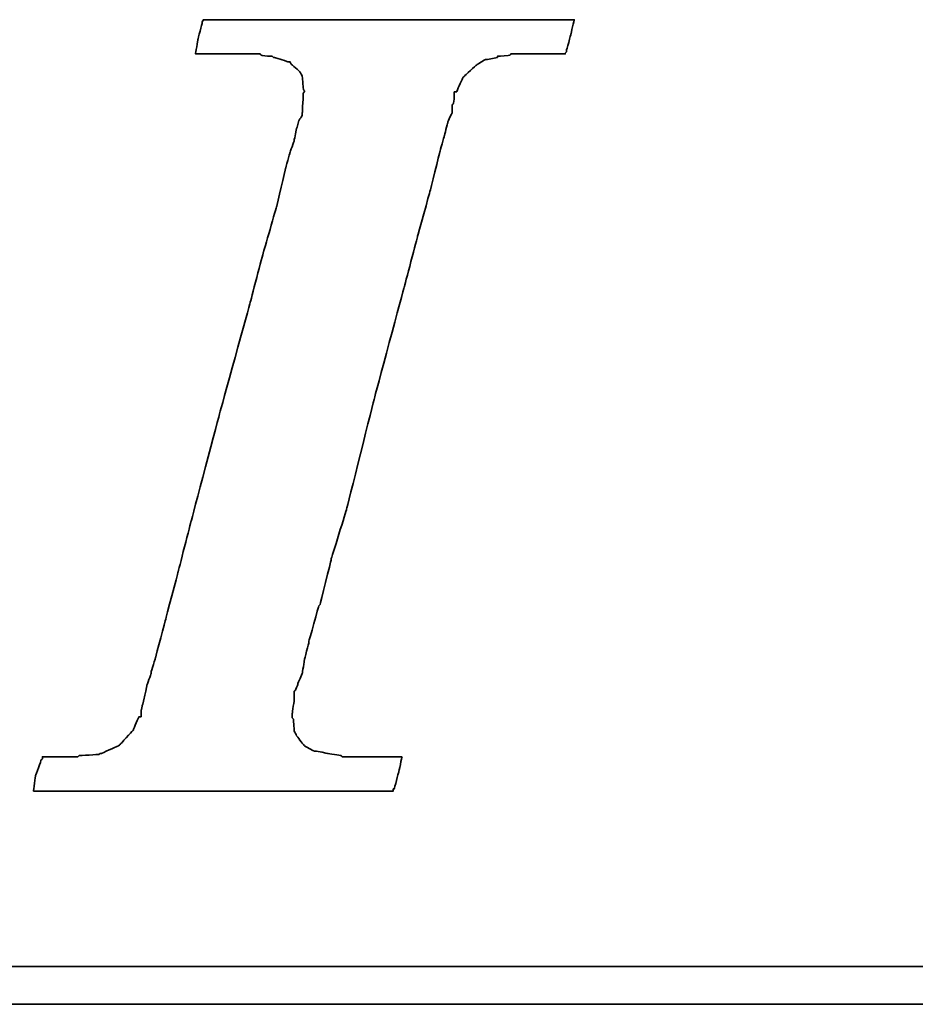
# Model space of a CAD drawing. Header units: millimetres. Extents: x 340 to 668, y 334 to 449.
# Tile 32 of 50: x 576.91 to 582.21, y 367.69 to 373.51. Entities that reach past the tile are written whole.
import ezdxf

# ---------------------------------------------------------------- set-up
doc = ezdxf.new("R2010")
doc.units = ezdxf.units.MM
doc.layers.add('DIM', color=4, linetype='Continuous')
doc.layers.add('layer 1', color=7, linetype='Continuous')

# ---------------------------------------------------------------- blocks, each defined once
blk = doc.blocks.new('TBI MOTION logo(完整正式版)')
at = {"layer": 'layer 1', "color": 22, "lineweight": 35}
for points, knots in [([(-40.59125, -7.94375), (-40.59125, -7.94375), (-40.97375, -7.94375), (-40.97375, -7.94375), (-40.97375, -7.94375), (-40.97375, -7.94375), (-41.38125, -7.94375), (-41.38125, -7.94375), (-41.38125, -7.94375), (-41.38125, -7.94375), (-41.54875, -7.94375), (-41.54875, -7.94375), (-41.54875, -7.94375), (-41.54875, -7.94375), (-41.59875, -7.94375), (-41.59875, -7.94375), (-41.59875, -7.94375), (-41.59875, -7.94375), (-41.88375, -7.94375), (-41.88375, -7.94375), (-41.88375, -7.94375), (-41.88375, -7.94375), (-41.90875, -7.91875), (-41.90875, -7.91875), (-41.90875, -7.91875), (-41.90875, -7.91875), (-42.19875, -7.87125), (-42.19875, -7.87125), (-42.19875, -7.87125), (-42.19875, -7.87125), (-42.43875, -7.82375), (-42.43875, -7.82375), (-42.43875, -7.82375), (-42.43875, -7.82375), (-42.45875, -7.82375), (-42.45875, -7.82375), (-42.45875, -7.82375), (-42.45875, -7.82375), (-42.48625, -7.82375), (-42.48625, -7.82375), (-42.48625, -7.82375), (-42.48625, -7.82375), (-42.67625, -7.72375), (-42.67625, -7.72375), (-42.67625, -7.72375), (-42.67625, -7.72375), (-42.70125, -7.70375), (-42.70125, -7.70375), (-42.70125, -7.70375), (-42.70125, -7.70375), (-42.72375, -7.67875), (-42.72375, -7.67875), (-42.72375, -7.67875), (-42.72375, -7.67875), (-42.86875, -7.48875), (-42.86875, -7.48875), (-42.86875, -7.48875), (-42.86875, -7.48875), (-42.89375, -7.43875), (-42.89375, -7.43875), (-42.89375, -7.43875), (-42.89375, -7.43875), (-42.91875, -7.38875), (-42.91875, -7.38875), (-42.91875, -7.38875), (-42.91875, -7.38875), (-42.93875, -7.12875), (-42.93875, -7.12875), (-42.93875, -7.12875), (-42.93875, -7.12875), (-42.96375, -7.10375), (-42.96375, -7.10375), (-42.96375, -7.10375), (-42.96375, -7.10375), (-42.96375, -7.05375), (-42.96375, -7.05375), (-42.96375, -7.05375), (-42.96375, -7.05375), (-42.96375, -7.00875), (-42.96375, -7.00875), (-42.96375, -7.00875), (-42.96375, -7.00875), (-42.91875, -6.69625), (-42.91875, -6.69625), (-42.91875, -6.69625), (-42.91875, -6.69625), (-42.91875, -6.62375), (-42.91875, -6.62375), (-42.91875, -6.62375), (-42.91875, -6.62375), (-42.91875, -6.59625), (-42.91875, -6.59625), (-42.91875, -6.59625), (-42.91875, -6.59625), (-42.91875, -6.57375), (-42.91875, -6.57375), (-42.91875, -6.57375), (-42.91875, -6.57375), (-42.91875, -6.52875), (-42.91875, -6.52875), (-42.91875, -6.52875), (-42.91875, -6.52875), (-42.89375, -6.50375), (-42.89375, -6.50375), (-42.89375, -6.50375), (-42.89375, -6.50375), (-42.84375, -6.38375), (-42.84375, -6.38375), (-42.84375, -6.38375), (-42.84375, -6.38375), (-42.84375, -6.35875), (-42.84375, -6.35875), (-42.84375, -6.35875), (-42.84375, -6.35875), (-42.74625, -6.14375), (-42.74625, -6.14375), (-42.74625, -6.14375), (-42.74625, -6.14375), (-42.70125, -5.85375), (-42.70125, -5.85375), (-42.70125, -5.85375), (-42.70125, -5.85375), (-42.60375, -5.47125), (-42.60375, -5.47125), (-42.60375, -5.47125), (-42.60375, -5.47125), (-42.60375, -5.44875), (-42.60375, -5.44875), (-42.60375, -5.44875), (-42.60375, -5.44875), (-42.38875, -4.67875), (-42.38875, -4.67875), (-42.38875, -4.67875), (-42.38875, -4.67875), (-42.36375, -4.65375), (-42.36375, -4.65375), (-42.36375, -4.65375), (-42.36375, -4.65375), (-42.12375, -3.69625), (-42.12375, -3.69625), (-42.12375, -3.69625), (-42.12375, -3.69625), (-42.12375, -3.67374), (-42.12375, -3.67374), (-42.12375, -3.67374), (-42.12375, -3.67374), (-41.78875, -2.59374), (-41.78875, -2.59374), (-41.78875, -2.59374), (-41.78875, -2.59374), (-41.18875, -0.19375), (-41.18875, -0.19375), (-41.18875, -0.19375), (-41.18875, -0.19375), (-40.54375, 2.20624), (-40.54375, 2.20624), (-40.54375, 2.20624), (-40.54375, 2.20624), (-40.25375, 3.30875), (-40.25375, 3.30875), (-40.25375, 3.30875), (-40.25375, 3.30875), (-39.98875, 4.27125), (-39.98875, 4.27125), (-39.98875, 4.27125), (-39.98875, 4.27125), (-39.77375, 5.13125), (-39.77375, 5.13125), (-39.77375, 5.13125), (-39.77375, 5.13125), (-39.67875, 5.47125), (-39.67875, 5.47125), (-39.67875, 5.47125), (-39.67875, 5.47125), (-39.60375, 5.75625), (-39.60375, 5.75625), (-39.60375, 5.75625), (-39.60375, 5.75625), (-39.60375, 5.78125), (-39.60375, 5.78125), (-39.60375, 5.78125), (-39.60375, 5.78125), (-39.50875, 5.97125), (-39.50875, 5.97125), (-39.50875, 5.97125), (-39.50875, 5.97125), (-39.50875, 6.13875), (-39.50875, 6.13875), (-39.50875, 6.13875), (-39.50875, 6.13875), (-39.48625, 6.16625), (-39.48625, 6.16625), (-39.48625, 6.16625), (-39.48625, 6.16625), (-39.46125, 6.28625), (-39.46125, 6.28625), (-39.46125, 6.28625), (-39.46125, 6.28625), (-39.46125, 6.42625), (-39.46125, 6.42625), (-39.46125, 6.42625), (-39.46125, 6.42625), (-39.41375, 6.42625), (-39.41375, 6.42625), (-39.41375, 6.42625), (-39.41375, 6.42625), (-39.29375, 6.69125), (-39.29375, 6.69125), (-39.29375, 6.69125), (-39.29375, 6.69125), (-39.26875, 6.74125), (-39.26875, 6.74125), (-39.26875, 6.74125), (-39.26875, 6.74125), (-39.24375, 6.76625), (-39.24375, 6.76625), (-39.24375, 6.76625), (-39.24375, 6.76625), (-38.98375, 7.00624), (-38.98375, 7.00624), (-38.98375, 7.00624), (-38.98375, 7.00624), (-38.95625, 7.02624), (-38.95625, 7.02624), (-38.95625, 7.02624), (-38.95625, 7.02624), (-38.78875, 7.12624), (-38.78875, 7.12624), (-38.78875, 7.12624), (-38.78875, 7.12624), (-38.76375, 7.12624), (-38.76375, 7.12624), (-38.76375, 7.12624), (-38.76375, 7.12624), (-38.74375, 7.12624), (-38.74375, 7.12624), (-38.74375, 7.12624), (-38.74375, 7.12624), (-38.52875, 7.17125), (-38.52875, 7.17125), (-38.52875, 7.17125), (-38.52875, 7.17125), (-38.52875, 7.19624), (-38.52875, 7.19624), (-38.52875, 7.19624), (-38.52875, 7.19624), (-38.50375, 7.19624), (-38.50375, 7.19624), (-38.50375, 7.19624), (-38.50375, 7.19624), (-38.26125, 7.21875), (-38.26125, 7.21875), (-38.26125, 7.21875), (-38.26125, 7.21875), (-38.23875, 7.24624), (-38.23875, 7.24624), (-38.23875, 7.24624), (-38.23875, 7.24624), (-38.21625, 7.24624), (-38.21625, 7.24624), (-38.21625, 7.24624), (-38.21625, 7.24624), (-38.18875, 7.24624), (-38.18875, 7.24624), (-38.18875, 7.24624), (-38.18875, 7.24624), (-37.90375, 7.24624), (-37.90375, 7.24624), (-37.90375, 7.24624), (-37.90375, 7.24624), (-37.85375, 7.24624), (-37.85375, 7.24624), (-37.85375, 7.24624), (-37.85375, 7.24624), (-37.75875, 7.24624), (-37.75875, 7.24624), (-37.75875, 7.24624), (-37.75875, 7.24624), (-37.42375, 7.24624), (-37.42375, 7.24624), (-37.42375, 7.24624), (-37.42375, 7.24624), (-37.08875, 7.24624), (-37.08875, 7.24624), (-37.08875, 7.24624), (-37.08875, 7.24624), (-37.06375, 7.24624), (-37.06375, 7.24624), (-37.06375, 7.24624), (-37.06375, 7.24624), (-37.06375, 7.26624), (-37.06375, 7.26624), (-37.06375, 7.26624), (-37.06375, 7.26624), (-37.03875, 7.29125), (-37.03875, 7.29125), (-37.03875, 7.29125), (-37.03875, 7.29125), (-37.03875, 7.31625), (-37.03875, 7.31625), (-37.03875, 7.31625), (-37.03875, 7.31625), (-36.94125, 7.67625), (-36.94125, 7.67625), (-36.94125, 7.67625), (-36.94125, 7.67625), (-36.86875, 7.98625), (-36.86875, 7.98625), (-36.86875, 7.98625), (-36.86875, 7.98625), (-36.98875, 7.98625), (-36.98875, 7.98625), (-36.98875, 7.98625), (-36.98875, 7.98625), (-37.42375, 7.98625), (-37.42375, 7.98625), (-37.42375, 7.98625), (-37.42375, 7.98625), (-37.94875, 7.98625), (-37.94875, 7.98625), (-37.94875, 7.98625), (-37.94875, 7.98625), (-38.57375, 7.98625), (-38.57375, 7.98625), (-38.57375, 7.98625), (-38.57375, 7.98625), (-39.29375, 7.98625), (-39.29375, 7.98625), (-39.29375, 7.98625), (-39.29375, 7.98625), (-40.82875, 7.98625), (-40.82875, 7.98625), (-40.82875, 7.98625), (-40.82875, 7.98625), (-42.36375, 7.98625), (-42.36375, 7.98625), (-42.36375, 7.98625), (-42.36375, 7.98625), (-43.08375, 7.98625), (-43.08375, 7.98625), (-43.08375, 7.98625), (-43.08375, 7.98625), (-43.70875, 7.98625), (-43.70875, 7.98625), (-43.70875, 7.98625), (-43.70875, 7.98625), (-44.23375, 7.98625), (-44.23375, 7.98625), (-44.23375, 7.98625), (-44.23375, 7.98625), (-44.66875, 7.98625), (-44.66875, 7.98625), (-44.66875, 7.98625), (-44.66875, 7.98625), (-44.88375, 7.98625), (-44.88375, 7.98625), (-44.88375, 7.98625), (-44.88375, 7.98625), (-44.90875, 7.94125), (-44.90875, 7.94125), (-44.90875, 7.94125), (-44.90875, 7.94125), (-44.90875, 7.91625), (-44.90875, 7.91625), (-44.90875, 7.91625), (-44.90875, 7.91625), (-45.00375, 7.55625), (-45.00375, 7.55625), (-45.00375, 7.55625), (-45.00375, 7.55625), (-45.05375, 7.24624), (-45.05375, 7.24624), (-45.05375, 7.24624), (-45.05375, 7.24624), (-44.61875, 7.24624), (-44.61875, 7.24624), (-44.61875, 7.24624), (-44.61875, 7.24624), (-44.11375, 7.24624), (-44.11375, 7.24624), (-44.11375, 7.24624), (-44.11375, 7.24624), (-43.99375, 7.24624), (-43.99375, 7.24624), (-43.99375, 7.24624), (-43.99375, 7.24624), (-43.94625, 7.24624), (-43.94625, 7.24624), (-43.94625, 7.24624), (-43.94625, 7.24624), (-43.92374, 7.24624), (-43.92374, 7.24624), (-43.92374, 7.24624), (-43.92374, 7.24624), (-43.65875, 7.24624), (-43.65875, 7.24624), (-43.65875, 7.24624), (-43.65875, 7.24624), (-43.63875, 7.21875), (-43.63875, 7.21875), (-43.63875, 7.21875), (-43.63875, 7.21875), (-43.46875, 7.19624), (-43.46875, 7.19624), (-43.46875, 7.19624), (-43.46875, 7.19624), (-43.39875, 7.19624), (-43.39875, 7.19624), (-43.39875, 7.19624), (-43.39875, 7.19624), (-43.37125, 7.17125), (-43.37125, 7.17125), (-43.37125, 7.17125), (-43.37125, 7.17125), (-43.34875, 7.17125), (-43.34875, 7.17125), (-43.34875, 7.17125), (-43.34875, 7.17125), (-43.20375, 7.12624), (-43.20375, 7.12624), (-43.20375, 7.12624), (-43.20375, 7.12624), (-43.05875, 7.07624), (-43.05875, 7.07624), (-43.05875, 7.07624), (-43.05875, 7.07624), (-43.01375, 7.07624), (-43.01375, 7.07624), (-43.01375, 7.07624), (-43.01375, 7.07624), (-42.98875, 7.02624), (-42.98875, 7.02624), (-42.98875, 7.02624), (-42.98875, 7.02624), (-42.79875, 6.86125), (-42.79875, 6.86125), (-42.79875, 6.86125), (-42.79875, 6.86125), (-42.77375, 6.81125), (-42.77375, 6.81125), (-42.77375, 6.81125), (-42.77375, 6.81125), (-42.74625, 6.76625), (-42.74625, 6.76625), (-42.74625, 6.76625), (-42.74625, 6.76625), (-42.72375, 6.47625), (-42.72375, 6.47625), (-42.72375, 6.47625), (-42.72375, 6.47625), (-42.70125, 6.45124), (-42.70125, 6.45124), (-42.70125, 6.45124), (-42.70125, 6.45124), (-42.70125, 6.42625), (-42.70125, 6.42625), (-42.70125, 6.42625), (-42.70125, 6.42625), (-42.72375, 6.40625), (-42.72375, 6.40625), (-42.72375, 6.40625), (-42.72375, 6.40625), (-42.74625, 5.97125), (-42.74625, 5.97125), (-42.74625, 5.97125), (-42.74625, 5.97125), (-42.74625, 5.94625), (-42.74625, 5.94625), (-42.74625, 5.94625), (-42.74625, 5.94625), (-42.74625, 5.92625), (-42.74625, 5.92625), (-42.74625, 5.92625), (-42.74625, 5.92625), (-42.77375, 5.87625), (-42.77375, 5.87625), (-42.77375, 5.87625), (-42.77375, 5.87625), (-42.81875, 5.80625), (-42.81875, 5.80625), (-42.81875, 5.80625), (-42.81875, 5.80625), (-42.86875, 5.63625), (-42.86875, 5.63625), (-42.86875, 5.63625), (-42.86875, 5.63625), (-42.91875, 5.39625), (-42.91875, 5.39625), (-42.91875, 5.39625), (-42.91875, 5.39625), (-42.91875, 5.37124), (-42.91875, 5.37124), (-42.91875, 5.37124), (-42.91875, 5.37124), (-43.01375, 5.10874), (-43.01375, 5.10874), (-43.01375, 5.10874), (-43.01375, 5.10874), (-43.10875, 4.77124), (-43.10875, 4.77124), (-43.10875, 4.77124), (-43.10875, 4.77124), (-43.29875, 3.95625), (-43.29875, 3.95625), (-43.29875, 3.95625), (-43.29875, 3.95625), (-43.58875, 2.95125), (-43.58875, 2.95125), (-43.58875, 2.95125), (-43.58875, 2.95125), (-43.87375, 1.87125), (-43.87375, 1.87125), (-43.87375, 1.87125), (-43.87375, 1.87125), (-44.52625, -0.50374), (-44.52625, -0.50374), (-44.52625, -0.50374), (-44.52625, -0.50374), (-45.14875, -2.85375), (-45.14875, -2.85375), (-45.14875, -2.85375), (-45.14875, -2.85375), (-45.43375, -3.95875), (-45.43375, -3.95875), (-45.43375, -3.95875), (-45.43375, -3.95875), (-45.69875, -4.96875), (-45.69875, -4.96875), (-45.69875, -4.96875), (-45.69875, -4.96875), (-45.91375, -5.78375), (-45.91375, -5.78375), (-45.91375, -5.78375), (-45.91375, -5.78375), (-46.01375, -6.11875), (-46.01375, -6.11875), (-46.01375, -6.11875), (-46.01375, -6.11875), (-46.01375, -6.14375), (-46.01375, -6.14375), (-46.01375, -6.14375), (-46.01375, -6.14375), (-46.10875, -6.40875), (-46.10875, -6.40875), (-46.10875, -6.40875), (-46.10875, -6.40875), (-46.15375, -6.64875), (-46.15375, -6.64875), (-46.15375, -6.64875), (-46.15375, -6.64875), (-46.20375, -6.83875), (-46.20375, -6.83875), (-46.20375, -6.83875), (-46.20375, -6.83875), (-46.22875, -6.93375), (-46.22875, -6.93375), (-46.22875, -6.93375), (-46.22875, -6.93375), (-46.22875, -7.07875), (-46.22875, -7.07875), (-46.22875, -7.07875), (-46.22875, -7.07875), (-46.27375, -7.07875), (-46.27375, -7.07875), (-46.27375, -7.07875), (-46.27375, -7.07875), (-46.39375, -7.34375), (-46.39375, -7.34375), (-46.39375, -7.34375), (-46.39375, -7.34375), (-46.39375, -7.36875), (-46.39375, -7.36875), (-46.39375, -7.36875), (-46.39375, -7.36875), (-46.42125, -7.38875), (-46.42125, -7.38875), (-46.42125, -7.38875), (-46.42125, -7.38875), (-46.68375, -7.67875), (-46.68375, -7.67875), (-46.68375, -7.67875), (-46.68375, -7.67875), (-46.70875, -7.70375), (-46.70875, -7.70375), (-46.70875, -7.70375), (-46.70875, -7.70375), (-46.75375, -7.72375), (-46.75375, -7.72375), (-46.75375, -7.72375), (-46.75375, -7.72375), (-47.08875, -7.87125), (-47.08875, -7.87125), (-47.08875, -7.87125), (-47.08875, -7.87125), (-47.11625, -7.87125), (-47.11625, -7.87125), (-47.11625, -7.87125), (-47.11625, -7.87125), (-47.13875, -7.89375), (-47.13875, -7.89375), (-47.13875, -7.89375), (-47.13875, -7.89375), (-47.56875, -7.91875), (-47.56875, -7.91875), (-47.56875, -7.91875), (-47.56875, -7.91875), (-47.59625, -7.94375), (-47.59625, -7.94375), (-47.59625, -7.94375), (-47.59625, -7.94375), (-47.64375, -7.94375), (-47.64375, -7.94375), (-47.64375, -7.94375), (-47.64375, -7.94375), (-47.73625, -7.94375), (-47.73625, -7.94375), (-47.73625, -7.94375), (-47.73625, -7.94375), (-48.07375, -7.94375), (-48.07375, -7.94375), (-48.07375, -7.94375), (-48.07375, -7.94375), (-48.36125, -7.94375), (-48.36125, -7.94375), (-48.36125, -7.94375), (-48.36125, -7.94375), (-48.36125, -7.96625), (-48.36125, -7.96625), (-48.36125, -7.96625), (-48.36125, -7.96625), (-48.36125, -7.99125), (-48.36125, -7.99125), (-48.36125, -7.99125), (-48.36125, -7.99125), (-48.38875, -8.01375), (-48.38875, -8.01375), (-48.38875, -8.01375), (-48.38875, -8.01375), (-48.50875, -8.34875), (-48.50875, -8.34875), (-48.50875, -8.34875), (-48.50875, -8.34875), (-48.55375, -8.68625), (-48.55375, -8.68625), (-48.55375, -8.68625), (-48.55375, -8.68625), (-48.45875, -8.68625), (-48.45875, -8.68625), (-48.45875, -8.68625), (-48.45875, -8.68625), (-48.07375, -8.68625), (-48.07375, -8.68625), (-48.07375, -8.68625), (-48.07375, -8.68625), (-47.52375, -8.68625), (-47.52375, -8.68625), (-47.52375, -8.68625), (-47.52375, -8.68625), (-46.92375, -8.68625), (-46.92375, -8.68625), (-46.92375, -8.68625), (-46.92375, -8.68625), (-46.25375, -8.68625), (-46.25375, -8.68625), (-46.25375, -8.68625), (-46.25375, -8.68625), (-46.20375, -8.68625), (-46.20375, -8.68625), (-46.20375, -8.68625), (-46.20375, -8.68625), (-44.71375, -8.68625), (-44.71375, -8.68625), (-44.71375, -8.68625), (-44.71375, -8.68625), (-43.22875, -8.68625), (-43.22875, -8.68625), (-43.22875, -8.68625), (-43.22875, -8.68625), (-42.55875, -8.68625), (-42.55875, -8.68625), (-42.55875, -8.68625), (-42.55875, -8.68625), (-42.50875, -8.68625), (-42.50875, -8.68625), (-42.50875, -8.68625), (-42.50875, -8.68625), (-41.93375, -8.68625), (-41.93375, -8.68625), (-41.93375, -8.68625), (-41.93375, -8.68625), (-41.38125, -8.68625), (-41.38125, -8.68625), (-41.38125, -8.68625), (-41.38125, -8.68625), (-40.97375, -8.68625), (-40.97375, -8.68625), (-40.97375, -8.68625), (-40.97375, -8.68625), (-40.78125, -8.68625), (-40.78125, -8.68625), (-40.78125, -8.68625), (-40.78125, -8.68625), (-40.78125, -8.63875), (-40.78125, -8.63875), (-40.78125, -8.63875), (-40.78125, -8.63875), (-40.75875, -8.63875), (-40.75875, -8.63875), (-40.75875, -8.63875), (-40.75875, -8.63875), (-40.66375, -8.27875), (-40.66375, -8.27875), (-40.66375, -8.27875), (-40.66375, -8.27875), (-40.59125, -7.94375), (-40.59125, -7.94375)], [0, 0, 0, 0, 0.00558659, 0.00558659, 0.00558659, 0.0055866, 0.01117318, 0.01117318, 0.01117318, 0.01117319, 0.01675978, 0.01675978, 0.01675978, 0.01675979, 0.02234637, 0.02234637, 0.02234637, 0.02234638, 0.02793296, 0.02793296, 0.02793296, 0.02793297, 0.03351955, 0.03351955, 0.03351955, 0.03351956, 0.03910615, 0.03910615, 0.03910615, 0.03910616, 0.04469274, 0.04469274, 0.04469274, 0.04469275, 0.05027933, 0.05027933, 0.05027933, 0.05027934, 0.05586592, 0.05586592, 0.05586592, 0.05586593, 0.06145251, 0.06145251, 0.06145251, 0.06145252, 0.06703911, 0.06703911, 0.06703911, 0.06703912, 0.0726257, 0.0726257, 0.0726257, 0.07262571, 0.07821229, 0.07821229, 0.07821229, 0.0782123, 0.08379888, 0.08379888, 0.08379888, 0.08379889, 0.08938547, 0.08938547, 0.08938547, 0.08938548, 0.09497207, 0.09497207, 0.09497207, 0.09497208, 0.10055866, 0.10055866, 0.10055866, 0.10055867, 0.10614525, 0.10614525, 0.10614525, 0.10614526, 0.11173184, 0.11173184, 0.11173184, 0.11173185, 0.11731844, 0.11731844, 0.11731844, 0.11731845, 0.12290503, 0.12290503, 0.12290503, 0.12290504, 0.12849162, 0.12849162, 0.12849162, 0.12849163, 0.13407821, 0.13407821, 0.13407821, 0.13407822, 0.1396648, 0.1396648, 0.1396648, 0.13966481, 0.1452514, 0.1452514, 0.1452514, 0.14525141, 0.15083799, 0.15083799, 0.15083799, 0.150838, 0.15642458, 0.15642458, 0.15642458, 0.15642459, 0.16201117, 0.16201117, 0.16201117, 0.16201118, 0.16759777, 0.16759777, 0.16759777, 0.16759778, 0.17318436, 0.17318436, 0.17318436, 0.17318437, 0.17877095, 0.17877095, 0.17877095, 0.17877096, 0.18435754, 0.18435754, 0.18435754, 0.18435755, 0.18994413, 0.18994413, 0.18994413, 0.18994414, 0.19553073, 0.19553073, 0.19553073, 0.19553074, 0.20111732, 0.20111732, 0.20111732, 0.20111733, 0.20670391, 0.20670391, 0.20670391, 0.20670392, 0.2122905, 0.2122905, 0.2122905, 0.21229051, 0.21787709, 0.21787709, 0.21787709, 0.2178771, 0.22346369, 0.22346369, 0.22346369, 0.2234637, 0.22905028, 0.22905028, 0.22905028, 0.22905029, 0.23463687, 0.23463687, 0.23463687, 0.23463688, 0.24022346, 0.24022346, 0.24022346, 0.24022347, 0.24581006, 0.24581006, 0.24581006, 0.24581007, 0.25139665, 0.25139665, 0.25139665, 0.25139666, 0.25698324, 0.25698324, 0.25698324, 0.25698325, 0.26256983, 0.26256983, 0.26256983, 0.26256984, 0.26815642, 0.26815642, 0.26815642, 0.26815643, 0.27374302, 0.27374302, 0.27374302, 0.27374303, 0.27932961, 0.27932961, 0.27932961, 0.27932962, 0.2849162, 0.2849162, 0.2849162, 0.28491621, 0.29050279, 0.29050279, 0.29050279, 0.2905028, 0.29608939, 0.29608939, 0.29608939, 0.2960894, 0.30167598, 0.30167598, 0.30167598, 0.30167599, 0.30726257, 0.30726257, 0.30726257, 0.30726258, 0.31284916, 0.31284916, 0.31284916, 0.31284917, 0.31843575, 0.31843575, 0.31843575, 0.31843576, 0.32402235, 0.32402235, 0.32402235, 0.32402236, 0.32960894, 0.32960894, 0.32960894, 0.32960895, 0.33519553, 0.33519553, 0.33519553, 0.33519554, 0.34078212, 0.34078212, 0.34078212, 0.34078213, 0.34636872, 0.34636872, 0.34636872, 0.34636873, 0.35195531, 0.35195531, 0.35195531, 0.35195532, 0.3575419, 0.3575419, 0.3575419, 0.35754191, 0.36312849, 0.36312849, 0.36312849, 0.3631285, 0.36871508, 0.36871508, 0.36871508, 0.36871509, 0.37430168, 0.37430168, 0.37430168, 0.37430169, 0.37988827, 0.37988827, 0.37988827, 0.37988828, 0.38547486, 0.38547486, 0.38547486, 0.38547487, 0.39106145, 0.39106145, 0.39106145, 0.39106146, 0.39664804, 0.39664804, 0.39664804, 0.39664805, 0.40223464, 0.40223464, 0.40223464, 0.40223465, 0.40782123, 0.40782123, 0.40782123, 0.40782124, 0.41340782, 0.41340782, 0.41340782, 0.41340783, 0.41899441, 0.41899441, 0.41899441, 0.41899442, 0.42458101, 0.42458101, 0.42458101, 0.42458102, 0.4301676, 0.4301676, 0.4301676, 0.43016761, 0.43575419, 0.43575419, 0.43575419, 0.4357542, 0.44134078, 0.44134078, 0.44134078, 0.44134079, 0.44692737, 0.44692737, 0.44692737, 0.44692738, 0.45251397, 0.45251397, 0.45251397, 0.45251398, 0.45810056, 0.45810056, 0.45810056, 0.45810057, 0.46368715, 0.46368715, 0.46368715, 0.46368716, 0.46927374, 0.46927374, 0.46927374, 0.46927375, 0.47486034, 0.47486034, 0.47486034, 0.47486035, 0.48044693, 0.48044693, 0.48044693, 0.48044694, 0.48603352, 0.48603352, 0.48603352, 0.48603353, 0.49162011, 0.49162011, 0.49162011, 0.49162012, 0.4972067, 0.4972067, 0.4972067, 0.49720671, 0.5027933, 0.5027933, 0.5027933, 0.50279331, 0.50837989, 0.50837989, 0.50837989, 0.5083799, 0.51396648, 0.51396648, 0.51396648, 0.51396649, 0.51955307, 0.51955307, 0.51955307, 0.51955308, 0.52513966, 0.52513966, 0.52513966, 0.52513967, 0.53072626, 0.53072626, 0.53072626, 0.53072627, 0.53631285, 0.53631285, 0.53631285, 0.53631286, 0.54189944, 0.54189944, 0.54189944, 0.54189945, 0.54748603, 0.54748603, 0.54748603, 0.54748604, 0.55307263, 0.55307263, 0.55307263, 0.55307264, 0.55865922, 0.55865922, 0.55865922, 0.55865923, 0.56424581, 0.56424581, 0.56424581, 0.56424582, 0.5698324, 0.5698324, 0.5698324, 0.56983241, 0.57541899, 0.57541899, 0.57541899, 0.575419, 0.58100559, 0.58100559, 0.58100559, 0.5810056, 0.58659218, 0.58659218, 0.58659218, 0.58659219, 0.59217877, 0.59217877, 0.59217877, 0.59217878, 0.59776536, 0.59776536, 0.59776536, 0.59776537, 0.60335196, 0.60335196, 0.60335196, 0.60335197, 0.60893855, 0.60893855, 0.60893855, 0.60893856, 0.61452514, 0.61452514, 0.61452514, 0.61452515, 0.62011173, 0.62011173, 0.62011173, 0.62011174, 0.62569832, 0.62569832, 0.62569832, 0.62569833, 0.63128492, 0.63128492, 0.63128492, 0.63128493, 0.63687151, 0.63687151, 0.63687151, 0.63687152, 0.6424581, 0.6424581, 0.6424581, 0.64245811, 0.64804469, 0.64804469, 0.64804469, 0.6480447, 0.65363128, 0.65363128, 0.65363128, 0.65363129, 0.65921788, 0.65921788, 0.65921788, 0.65921789, 0.66480447, 0.66480447, 0.66480447, 0.66480448, 0.67039106, 0.67039106, 0.67039106, 0.67039107, 0.67597765, 0.67597765, 0.67597765, 0.67597766, 0.68156425, 0.68156425, 0.68156425, 0.68156426, 0.68715084, 0.68715084, 0.68715084, 0.68715085, 0.69273743, 0.69273743, 0.69273743, 0.69273744, 0.69832402, 0.69832402, 0.69832402, 0.69832403, 0.70391061, 0.70391061, 0.70391061, 0.70391062, 0.70949721, 0.70949721, 0.70949721, 0.70949722, 0.7150838, 0.7150838, 0.7150838, 0.71508381, 0.72067039, 0.72067039, 0.72067039, 0.7206704, 0.72625698, 0.72625698, 0.72625698, 0.72625699, 0.73184358, 0.73184358, 0.73184358, 0.73184359, 0.73743017, 0.73743017, 0.73743017, 0.73743018, 0.74301676, 0.74301676, 0.74301676, 0.74301677, 0.74860335, 0.74860335, 0.74860335, 0.74860336, 0.75418994, 0.75418994, 0.75418994, 0.75418995, 0.75977654, 0.75977654, 0.75977654, 0.75977655, 0.76536313, 0.76536313, 0.76536313, 0.76536314, 0.77094972, 0.77094972, 0.77094972, 0.77094973, 0.77653631, 0.77653631, 0.77653631, 0.77653632, 0.78212291, 0.78212291, 0.78212291, 0.78212292, 0.7877095, 0.7877095, 0.7877095, 0.78770951, 0.79329609, 0.79329609, 0.79329609, 0.7932961, 0.79888268, 0.79888268, 0.79888268, 0.79888269, 0.80446927, 0.80446927, 0.80446927, 0.80446928, 0.81005587, 0.81005587, 0.81005587, 0.81005588, 0.81564246, 0.81564246, 0.81564246, 0.81564247, 0.82122905, 0.82122905, 0.82122905, 0.82122906, 0.82681564, 0.82681564, 0.82681564, 0.82681565, 0.83240223, 0.83240223, 0.83240223, 0.83240224, 0.83798883, 0.83798883, 0.83798883, 0.83798884, 0.84357542, 0.84357542, 0.84357542, 0.84357543, 0.84916201, 0.84916201, 0.84916201, 0.84916202, 0.8547486, 0.8547486, 0.8547486, 0.85474861, 0.8603352, 0.8603352, 0.8603352, 0.86033521, 0.86592179, 0.86592179, 0.86592179, 0.8659218, 0.87150838, 0.87150838, 0.87150838, 0.87150839, 0.87709497, 0.87709497, 0.87709497, 0.87709498, 0.88268156, 0.88268156, 0.88268156, 0.88268157, 0.88826816, 0.88826816, 0.88826816, 0.88826817, 0.89385475, 0.89385475, 0.89385475, 0.89385476, 0.89944134, 0.89944134, 0.89944134, 0.89944135, 0.90502793, 0.90502793, 0.90502793, 0.90502794, 0.91061453, 0.91061453, 0.91061453, 0.91061454, 0.91620112, 0.91620112, 0.91620112, 0.91620113, 0.92178771, 0.92178771, 0.92178771, 0.92178772, 0.9273743, 0.9273743, 0.9273743, 0.92737431, 0.93296089, 0.93296089, 0.93296089, 0.9329609, 0.93854749, 0.93854749, 0.93854749, 0.9385475, 0.94413408, 0.94413408, 0.94413408, 0.94413409, 0.94972067, 0.94972067, 0.94972067, 0.94972068, 0.95530726, 0.95530726, 0.95530726, 0.95530727, 0.96089385, 0.96089385, 0.96089385, 0.96089386, 0.96648045, 0.96648045, 0.96648045, 0.96648046, 0.97206704, 0.97206704, 0.97206704, 0.97206705, 0.97765363, 0.97765363, 0.97765363, 0.97765364, 0.98324022, 0.98324022, 0.98324022, 0.98324023, 0.98882682, 0.98882682, 0.98882682, 0.98882683, 0.99441341, 0.99441341, 0.99441341, 0.99441342, 1, 1, 1, 1]), ([(75.90875, -9.47875), (75.90875, -9.47875), (75.90875, -12.28625), (75.90875, -12.28625), (75.90875, -12.28625), (75.90875, -12.28625), (75.90875, -12.47875), (75.90875, -12.47875), (75.90875, -12.47875), (75.90875, -12.47875), (75.71625, -12.47875), (75.71625, -12.47875), (75.71625, -12.47875), (75.71625, -12.47875), (-88.32875, -12.47875), (-88.32875, -12.47875), (-88.32875, -12.47875), (-88.32875, -12.47875), (-88.32875, -13.29375), (-88.32875, -13.29375), (-88.32875, -13.29375), (-88.32875, -13.29375), (82.89125, -13.29375), (82.89125, -13.29375), (82.89125, -13.29375), (82.89125, -13.29375), (75.90875, -9.47875), (75.90875, -9.47875)], [0, 0, 0, 0, 0.14285714, 0.14285714, 0.14285714, 0.14285715, 0.28571429, 0.28571429, 0.28571429, 0.2857143, 0.42857143, 0.42857143, 0.42857143, 0.42857144, 0.57142857, 0.57142857, 0.57142857, 0.57142858, 0.71428571, 0.71428571, 0.71428571, 0.71428572, 0.85714286, 0.85714286, 0.85714286, 0.85714287, 1, 1, 1, 1])]:
    blk.add_open_spline(points, degree=3, knots=knots, dxfattribs=at)

msp = doc.modelspace()

# ---------------------------------------------------------------- block references
at = {"layer": 'DIM', "color": 7, "xscale": 0.2736514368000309, "yscale": 0.2736514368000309, "zscale": 0.2736514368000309}
msp.add_blockref('TBI MOTION logo(完整正式版)', (590.2779, 371.3292), dxfattribs=at)

doc.saveas('drawing.dxf')
